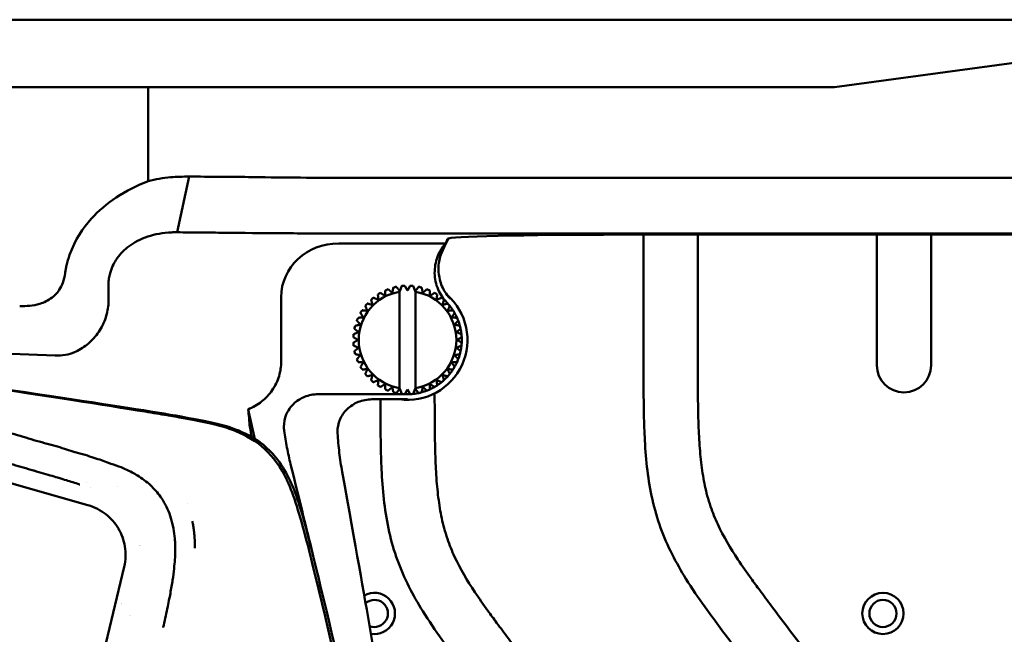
# Model space of a CAD drawing. Header units: millimetres. Extents: x 0 to 4686, y -120 to 1682.
# Tile 111 of 213: x 495 to 585, y 1430 to 1487. Entities that reach past the tile are written whole.
import ezdxf

# ---------------------------------------------------------------- set-up
doc = ezdxf.new("R2010")
doc.units = ezdxf.units.MM
doc.header["$LTSCALE"] = 2
doc.layers.add('Sichtbar (ISO)', color=7, linetype='Continuous', lineweight=50)

msp = doc.modelspace()

# ---------------------------------------------------------------- linework, layer by layer
at = {"layer": 'Sichtbar (ISO)'}
for p, q in [((355.1713, 1486.6471), (590.1713, 1486.6471)), ((569.7784, 1480.4471), (607.8347, 1485.5991)), ((438.8196, 1480.4471), (506.5229, 1480.4471)), ((506.5229, 1480.4471), (508.5772, 1480.4471)), ((506.5229, 1471.7882), (506.5229, 1480.4471)), ((508.5772, 1480.4471), (515.758, 1480.4471)), ((524.4758, 1480.4471), (515.758, 1480.4471)), ((569.7784, 1480.4471), (524.4758, 1480.4471)), ((509.1844, 1467.0619), (510.3008, 1472.193)), ((614.1713, 1472.0873), (524.4758, 1472.0873)), ((610.6394, 1466.9564), (524.4758, 1466.9565)), ((534.1959, 1466.5015), (533.8083, 1465.6864)), ((533.9411, 1466.0399), (534.0994, 1466.4609)), ((550.1563, 1466.8463), (598.7278, 1466.8463)), ((552.1713, 1466.8463), (552.1713, 1454.9914)), ((557.1713, 1454.9914), (557.1713, 1466.8463)), ((573.6713, 1466.8463), (573.6713, 1454.8156)), ((578.6713, 1454.8156), (578.6713, 1466.8463)), ((524.0768, 1466.0399), (533.9411, 1466.0399)), ((502.8632, 1462.1768), (502.8632, 1460.6739)), ((529.1159, 1461.9737), (529.1159, 1461.9737)), ((529.7078, 1461.6517), (529.887, 1462.1185)), ((529.887, 1462.1185), (529.887, 1462.1185)), ((530.1713, 1462.1408), (530.4213, 1461.7078)), ((530.4213, 1461.7078), (530.6713, 1462.1408)), ((530.6713, 1462.1408), (530.6712, 1462.1409)), ((530.9556, 1462.1185), (531.1347, 1461.6517)), ((531.4494, 1462.0403), (531.4494, 1462.0403)), ((518.775, 1455.1587), (518.775, 1461.0848)), ((527.6883, 1461.3341), (527.6882, 1461.3341)), ((528.3769, 1461.7101), (528.3769, 1461.7101)), ((529.6713, 1461.6968), (529.7078, 1461.6517)), ((529.6713, 1452.71), (529.6713, 1461.5842)), ((531.1347, 1461.6517), (531.1713, 1461.6968)), ((531.1713, 1461.6968), (531.1713, 1452.5974)), ((531.1713, 1461.6968), (531.1713, 1461.6968)), ((531.1713, 1452.71), (531.1713, 1461.5842)), ((532.2022, 1461.8192), (532.2022, 1461.8192)), ((532.9112, 1461.4831), (532.9111, 1461.4831)), ((533.5588, 1461.0402), (533.5587, 1461.0402)), ((526.5282, 1460.2846), (526.5282, 1460.2846)), ((527.067, 1460.855), (527.0669, 1460.855)), ((534.1292, 1460.5014), (534.1291, 1460.5014)), ((526.0853, 1459.637), (526.0853, 1459.637)), ((534.6083, 1459.8801), (534.6082, 1459.8801)), ((525.5947, 1458.4525), (525.5947, 1458.4525)), ((525.7492, 1458.928), (525.7492, 1458.928)), ((526.0837, 1458.5564), (526.0838, 1458.5564)), ((525.4276, 1457.3971), (525.4275, 1457.3971)), ((525.4499, 1457.6814), (525.4499, 1457.6814)), ((525.5281, 1458.1752), (525.5281, 1458.1752)), ((525.9167, 1457.8606), (525.9167, 1457.8606)), ((525.4275, 1456.8971), (525.4276, 1456.8971)), ((525.4499, 1456.6128), (525.4499, 1456.6128)), ((525.8605, 1457.1471), (525.8606, 1457.1471)), ((525.5281, 1456.119), (525.5281, 1456.119)), ((525.5947, 1455.8417), (525.5947, 1455.8417)), ((525.9167, 1456.4336), (525.9167, 1456.4336)), ((526.0837, 1455.7378), (526.0838, 1455.7378)), ((525.7492, 1455.3662), (525.7492, 1455.3662)), ((526.0853, 1454.6572), (526.0853, 1454.6572)), ((526.5282, 1454.0096), (526.5282, 1454.0096)), ((534.1291, 1453.7928), (534.1292, 1453.7928)), ((527.0669, 1453.4392), (527.067, 1453.4392)), ((527.6882, 1452.9601), (527.6883, 1452.9601)), ((533.5587, 1453.254), (533.5588, 1453.254)), ((530.4213, 1452.1471), (522.1769, 1452.1471)), ((528.3769, 1452.5841), (528.3769, 1452.5841)), ((529.1159, 1452.3205), (529.1159, 1452.3205)), ((529.7078, 1452.6425), (529.6713, 1452.5974)), ((529.887, 1452.1757), (529.7078, 1452.6425)), ((529.887, 1452.1757), (529.887, 1452.1757)), ((530.4213, 1452.5864), (530.1713, 1452.1534)), ((530.6713, 1452.1534), (530.4213, 1452.5864)), ((530.6712, 1452.1534), (530.6713, 1452.1534)), ((531.1347, 1452.6425), (530.9556, 1452.1757)), ((531.1713, 1452.5974), (531.1347, 1452.6425)), ((531.1713, 1452.5974), (531.1713, 1452.5974)), ((531.4494, 1452.2539), (531.4494, 1452.2539)), ((532.2022, 1452.475), (532.2022, 1452.475)), ((532.9111, 1452.8111), (532.9112, 1452.8111)), ((532.9213, 1452.0033), (532.9213, 1452.2214)), ((503.6713, 1451.2592), (503.6713, 1451.2582)), ((530.4212, 1451.6757), (527.1324, 1451.6757)), ((508.6713, 1450.5212), (508.6713, 1450.5208)), ((516.3608, 1448.0212), (515.7215, 1450.747)), ((476.9531, 1448.7212), (500.9713, 1441.9274)), ((498.1373, 1444.4757), (498.1373, 1444.4757)), ((500.8606, 1444.0525), (500.8605, 1444.0525)), ((501.1572, 1443.5159), (501.1575, 1443.5158)), ((503.6696, 1443.6076), (503.6696, 1443.6076)), ((510.1163, 1442.0354), (510.1164, 1442.0353)), ((504.3075, 1436.2478), (492.8209, 1388.401))]:
    msp.add_line(p, q, dxfattribs=at)
for radius in [1.9, 1.25]:
    msp.add_circle((574.2363, 1431.9521), radius, dxfattribs=at)
for centre, radius, start, end in [((530.4213, 1457.1471), 5, 101.865977, 105.134014), ((530.4213, 1457.1471), 5, 92.865984, 96.134016), ((530.4213, 1457.1471), 5, 83.865984, 87.134016), ((530.4213, 1457.1471), 5, 74.865978, 78.134012), ((530.4213, 1457.1471), 4.5, 99.594068, 260.405932), ((530.4213, 1457.1471), 5, 128.865978, 132.134014), ((530.4213, 1457.1471), 5, 119.865978, 123.134014), ((530.4213, 1457.1471), 5, 110.865978, 114.134014), ((530.4213, 1457.1471), 5.5238, 262.102605, 48.778021), ((530.4213, 1457.1471), 4.5, 279.594068, 80.405932), ((530.4213, 1457.1471), 5, 65.865978, 69.134014), ((530.4213, 1457.1471), 5, 56.865978, 60.134014), ((530.4213, 1457.1471), 5, 47.865978, 51.134014), ((530.4213, 1457.1471), 5, 137.865978, 141.134014), ((530.4212, 1457.1471), 5, 42.134033, 43.770263), ((530.4213, 1457.1471), 5, 38.865978, 42.134014), ((530.4212, 1457.1471), 5, 33.134031, 38.865258), ((530.4213, 1457.1471), 5, 155.865978, 159.134014), ((530.4213, 1457.1471), 5, 146.865978, 150.134014), ((530.4213, 1457.1471), 5, 29.865978, 33.134014), ((530.4212, 1457.1471), 5, 24.134028, 29.865309), ((530.4213, 1457.1471), 5, 20.865978, 24.134014), ((530.4213, 1457.1471), 5, 164.865978, 168.134014), ((530.4212, 1457.1471), 5, 15.134129, 20.865377), ((530.4213, 1457.1471), 5, 11.865978, 15.134014), ((530.4213, 1457.1471), 5, 173.865978, 177.134014), ((530.4212, 1457.1471), 5, 6.134247, 11.86546), ((530.4213, 1457.1471), 5, 2.865978, 6.134014), ((530.4212, 1457.1471), 5, 357.13436, 2.865555), ((530.4213, 1457.1471), 5, 182.865978, 186.134014), ((530.4212, 1457.1471), 5, 348.134464, 353.865661), ((530.4213, 1457.1471), 5, 353.865978, 357.134014), ((530.4213, 1457.1471), 5, 191.865978, 195.134014), ((530.4212, 1457.1471), 5, 339.134557, 344.865775), ((530.4213, 1457.1471), 5, 344.865978, 348.134014), ((530.4213, 1457.1471), 5, 200.865978, 204.134014), ((530.4213, 1457.1471), 5, 209.865978, 213.134014), ((530.4213, 1457.1471), 5, 326.865978, 330.134014), ((530.4212, 1457.1471), 5, 330.134637, 335.865895), ((530.4213, 1457.1471), 5, 335.865978, 339.134014), ((576.1713, 1454.8156), 2.5, 180, 0), ((530.4213, 1457.1471), 5, 218.865978, 222.134014), ((530.4212, 1457.1471), 5, 312.13475, 317.865972), ((530.4213, 1457.1471), 5, 317.865978, 321.134014), ((530.4212, 1457.1471), 5, 321.134702, 326.865974), ((530.4213, 1457.1471), 5, 227.865978, 231.134014), ((530.4213, 1457.1471), 5, 236.865978, 240.134014), ((530.4213, 1457.1471), 5, 299.865978, 303.134014), ((530.4212, 1457.1471), 5, 303.134779, 308.86597), ((530.4213, 1457.1471), 5, 308.865978, 312.134014), ((530.4213, 1457.1471), 5, 245.865978, 249.134014), ((530.4213, 1457.1471), 5, 254.865978, 258.134012), ((530.4213, 1457.1471), 5, 263.865984, 267.134016), ((530.4212, 1457.1471), 5, 270.000153, 272.865967), ((530.4213, 1457.1471), 5, 272.865984, 276.134016), ((530.4212, 1457.1471), 5, 276.134565, 281.865967), ((530.4213, 1457.1471), 5, 281.865977, 285.134014), ((530.4212, 1457.1471), 5, 285.134782, 290.865967), ((530.4213, 1457.1471), 5, 290.865978, 294.134014), ((530.4212, 1457.1471), 5, 294.13479, 299.865968), ((507.6713, 1434.6471), 5.5, 127.894871, 127.895506), ((507.6713, 1434.6471), 5.5, 55.629534, 55.636411), ((507.6713, 1434.6471), 4, 118.418757, 118.418952), ((507.6713, 1434.6471), 4, 141.645518, 141.64674), ((507.6713, 1434.6471), 1.5, 38.466185, 38.466925), ((527.3663, 1431.9521), 1.9, 260.225638, 119.380916), ((507.6713, 1434.6471), 4, 206.252422, 206.254446), ((507.6713, 1434.6471), 1.5, 302.72647, 302.729202), ((527.3663, 1431.9521), 1.25, 249.264593, 130.346478), ((507.6713, 1434.6471), 4, 225.497238, 225.49776)]:
    msp.add_arc(centre, radius, start, end, dxfattribs=at)
for centre, major_axis, ratio, start_param, end_param in [((551.7999, 1466.4172), (17.7012, -0.0399), 0.0241342, 1.663836, 3.1325842), ((524.1267, 1461.0382), (-5.3407, 0.3665), 0.9340048, 4.7857237, 6.3472063), ((532.436, 1463.2561), (-2.3496, -2.9004), 0.0003733, 5.145238, 5.2802775), ((528.4066, 1451.0381), (-2.3497, -2.9004), 0.0003753, 2.003647, 2.1386864)]:
    msp.add_ellipse(centre, major_axis=major_axis, ratio=ratio, start_param=start_param, end_param=end_param, dxfattribs=at)
for points, knots in [([(508.5772, 1472.1288), (508.2322, 1472.0971), (507.888, 1472.053), (507.2025, 1471.9397), (506.8614, 1471.8704), (506.5229, 1471.7882)], [-0.210299, -0.210299, -0.210299, -0.210299, -0.1052037, -0.1052037, -0.00000098, -0.00000098, -0.00000098, -0.00000098]), ([(510.3008, 1472.1933), (510.0155, 1472.1947), (509.7291, 1472.1901), (509.1542, 1472.1686), (508.8659, 1472.1516), (508.5772, 1472.1288)], [-0.17559462, -0.17559462, -0.17559462, -0.17559462, -0.08788329, -0.08788329, -0.00002889, -0.00002889, -0.00002889, -0.00002889]), ([(515.758, 1472.153), (514.8891, 1472.1638), (513.9965, 1472.1721), (512.1728, 1472.1853), (511.2433, 1472.1902), (510.3008, 1472.1933)], [-0.57939503, -0.57939503, -0.57939503, -0.57939503, -0.28972812, -0.28972812, -0.00003861, -0.00003861, -0.00003861, -0.00003861]), ([(524.4758, 1472.0866), (522.9709, 1472.0868), (521.4707, 1472.0906), (518.5367, 1472.1128), (517.1125, 1472.131), (515.758, 1472.153)], [0.00005633, 0.00005633, 0.00005633, 0.00005633, 0.45154555, 0.45154555, 0.90307955, 0.90307955, 0.90307955, 0.90307955]), ([(506.5229, 1471.7882), (505.4827, 1471.3895), (504.4837, 1470.8822), (502.7242, 1469.7031), (501.9517, 1469.0521), (500.5303, 1467.4702), (499.76, 1466.3702), (499.1625, 1464.6669), (499.0688, 1464.3425), (498.9903, 1464.0151)], [-1.3827638, -1.3827638, -1.3827638, -1.3827638, -0.941236, -0.941236, -0.5413775, -0.5413775, -0.1009804, -0.1009804, 0, 0, 0, 0]), ([(502.9753, 1463.1705), (503.1137, 1463.7538), (503.3509, 1464.1995), (503.8345, 1464.9497), (504.1918, 1465.3323), (505.0282, 1466.0046), (505.5725, 1466.3297), (506.5726, 1466.7061), (506.9114, 1466.8038), (507.6257, 1466.959), (508.0032, 1467.0116), (508.3774, 1467.0395)], [0.0000157, 0.0000157, 0.0000157, 0.0000157, 0.1800842, 0.1800842, 0.4421967, 0.4421967, 0.7262111, 0.7262111, 0.8676068, 0.8676068, 1.0237983, 1.0237983, 1.0237983, 1.0237983]), ([(508.3774, 1467.0395), (508.5146, 1467.0497), (508.6506, 1467.0563), (508.9196, 1467.0635), (509.0529, 1467.064), (509.1844, 1467.0619)], [0.000012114, 0.000012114, 0.000012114, 0.000012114, 0.046730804, 0.046730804, 0.09345144, 0.09345144, 0.09345144, 0.09345144]), ([(509.1844, 1467.0619), (509.933, 1467.0574), (510.6716, 1467.0519), (512.1201, 1467.0387), (512.8299, 1467.031), (513.521, 1467.0223)], [0.00007442, 0.00007442, 0.00007442, 0.00007442, 0.23013763, 0.23013763, 0.46023462, 0.46023462, 0.46023462, 0.46023462]), ([(513.521, 1467.0223), (515.2213, 1467.0007), (517.0152, 1466.9843), (520.6979, 1466.9621), (522.5866, 1466.9565), (524.4758, 1466.9565)], [0.0000931, 0.0000931, 0.0000931, 0.0000931, 0.5668618, 0.5668618, 1.1336311, 1.1336311, 1.1336311, 1.1336311]), ([(534.0318, 1460.6059), (533.6971, 1460.9554), (533.4286, 1461.3628), (533.0383, 1462.2818), (532.9305, 1462.7896), (532.9132, 1463.8181), (533.0038, 1464.3291), (533.3628, 1465.2615), (533.6178, 1465.6785), (533.9412, 1466.0399)], [-0.59925765, -0.59925765, -0.59925765, -0.59925765, -0.45407474, -0.45407474, -0.29973813, -0.29973813, -0.14547511, -0.14547511, -0.0000201, -0.0000201, -0.0000201, -0.0000201]), ([(533.8083, 1465.6864), (533.6013, 1465.3275), (533.4513, 1464.9387), (533.2695, 1464.0989), (533.2484, 1463.6514), (533.3535, 1462.7759), (533.4763, 1462.3536), (533.8468, 1461.5794), (534.0876, 1461.2304), (534.3785, 1460.9255)], [-0.51531307, -0.51531307, -0.51531307, -0.51531307, -0.39103613, -0.39103613, -0.25755216, -0.25755216, -0.12649692, -0.12649692, -0.00006953, -0.00006953, -0.00006953, -0.00006953]), ([(533.8083, 1465.6864), (533.8304, 1465.7453), (533.8526, 1465.8043), (533.8969, 1465.9221), (533.919, 1465.9811), (533.9412, 1466.0399)], [-1.3504325, -1.3504325, -1.3504325, -1.3504325, -0.6752371, -0.6752371, -0.0000103, -0.0000103, -0.0000103, -0.0000103]), ([(498.9903, 1464.0151), (498.9604, 1463.8942), (498.9371, 1463.7719), (498.8963, 1463.5302), (498.8787, 1463.4108), (498.863, 1463.2911)], [-0.073570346, -0.073570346, -0.073570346, -0.073570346, -0.0362345, -0.0362345, -0.00003175, -0.00003175, -0.00003175, -0.00003175]), ([(498.863, 1463.2911), (498.8246, 1462.9932), (498.7577, 1462.6992), (498.5682, 1462.1862), (498.4588, 1461.966), (498.1405, 1461.4853), (497.9172, 1461.2466), (497.3163, 1460.7846), (496.9291, 1460.5995), (495.929, 1460.2968), (495.2949, 1460.2449), (494.677, 1460.2726)], [0.00003178, 0.00003178, 0.00003178, 0.00003178, 0.0901419, 0.0901419, 0.16413553, 0.16413553, 0.26316355, 0.26316355, 0.39164594, 0.39164594, 0.57657762, 0.57657762, 0.57657762, 0.57657762]), ([(502.9753, 1463.1705), (502.9368, 1463.0075), (502.908, 1462.8425), (502.8706, 1462.51), (502.8619, 1462.3436), (502.8632, 1462.1768)], [-0.10038211, -0.10038211, -0.10038211, -0.10038211, -0.05006351, -0.05006351, -0.00001358, -0.00001358, -0.00001358, -0.00001358]), ([(502.8521, 1460.3954), (502.8147, 1459.9321), (502.7098, 1459.4757), (502.3741, 1458.5751), (502.1384, 1458.1386), (501.5673, 1457.3504), (501.2369, 1457.0024), (500.5129, 1456.4206), (500.1254, 1456.1875), (499.7174, 1456.0159)], [0.00000141, 0.00000141, 0.00000141, 0.00000141, 0.13965787, 0.13965787, 0.28721895, 0.28721895, 0.43261255, 0.43261255, 0.57438644, 0.57438644, 0.57438644, 0.57438644]), ([(502.8632, 1460.6739), (502.8632, 1460.6274), (502.8623, 1460.5809), (502.8586, 1460.4881), (502.8558, 1460.4417), (502.8521, 1460.3954)], [0.000003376, 0.000003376, 0.000003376, 0.000003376, 0.013951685, 0.013951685, 0.027900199, 0.027900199, 0.027900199, 0.027900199]), ([(472.6577, 1456.7384), (476.7744, 1456.5664), (480.893, 1456.397), (489.3251, 1456.0569), (493.6367, 1455.8866), (497.9495, 1455.7198)], [-2.5321225, -2.5321225, -2.5321225, -2.5321225, -1.2950046, -1.2950046, -0.000001, -0.000001, -0.000001, -0.000001]), ([(499.7174, 1456.0159), (499.4591, 1455.9065), (499.1825, 1455.827), (498.5836, 1455.725), (498.2676, 1455.7074), (497.9495, 1455.7198)], [-0.18596573, -0.18596573, -0.18596573, -0.18596573, -0.09553933, -0.09553933, -0.00000101, -0.00000101, -0.00000101, -0.00000101]), ([(475.571, 1455.2223), (493.5377, 1452.5896), (504.4892, 1450.9756), (512.7188, 1449.5309), (514.1866, 1449.1981), (516.7722, 1447.8339), (517.5813, 1447.1781), (519.2814, 1445.1147), (519.8636, 1443.663), (520.9975, 1440.3908), (522.0302, 1436.2815), (527.7133, 1411.7719), (530.1174, 1401.3066), (532.1253, 1392.4813)], [0.000001, 0.000001, 0.000001, 0.000001, 5.4475866, 5.4475866, 8.8584414, 8.8584414, 11.0839934, 11.0839934, 14.4444599, 14.4444599, 21.911222, 21.911222, 25.8761143, 25.8761143, 25.8761143, 25.8761143]), ([(531.8935, 1392.4975), (531.4572, 1394.4134), (531.0092, 1396.3741), (529.2018, 1404.2717), (527.7241, 1410.6845), (525.5631, 1419.9981), (524.6505, 1423.9174), (521.8406, 1435.8763), (521.2349, 1438.3097), (520.0294, 1442.5631), (519.5383, 1443.9124), (518.2101, 1446.1906), (517.4913, 1446.9663), (515.7532, 1448.2822), (514.7276, 1448.7158), (513.2626, 1449.2254), (512.2341, 1449.498), (509.2646, 1450.0322), (508.5781, 1450.1504), (507.6349, 1450.3124), (506.9766, 1450.4239), (502.5022, 1451.1546), (497.2666, 1451.9559), (486.0648, 1453.6453), (479.2947, 1454.6575), (475.6293, 1455.2052)], [1.9729771, 1.9729771, 1.9729771, 1.9729771, 2.3191077, 2.3191077, 3.3683787, 3.3683787, 3.9601124, 3.9601124, 5.2581, 5.2581, 6.7495942, 6.7495942, 8.163472, 8.163472, 9.8795998, 9.8795998, 11.5951622, 11.5951622, 11.944986, 11.944986, 12.684735, 12.684735, 16.4201746, 16.4201746, 19.3278707, 19.3278707, 19.3278707, 19.3278707]), ([(518.775, 1455.1587), (518.7749, 1454.7063), (518.7101, 1454.2572), (518.4411, 1453.3547), (518.2283, 1452.912), (517.6787, 1452.1161), (517.3494, 1451.7674), (516.594, 1451.1707), (516.1714, 1450.928), (515.7215, 1450.747)], [-0.57173195, -0.57173195, -0.57173195, -0.57173195, -0.43591664, -0.43591664, -0.28895881, -0.28895881, -0.14553619, -0.14553619, -0.00002775, -0.00002775, -0.00002775, -0.00002775]), ([(575.6713, 1398.7601), (575.6701, 1399.6623), (575.6686, 1400.5644), (575.6575, 1401.4665), (575.6524, 1401.8823), (575.6453, 1402.298), (575.6338, 1402.7136), (575.6207, 1403.1889), (575.6019, 1403.6641), (575.5736, 1404.1387), (575.5365, 1404.7615), (575.4829, 1405.3834), (575.398, 1406.0014), (575.3249, 1406.5335), (575.2286, 1407.0627), (575.096, 1407.5832), (574.9714, 1408.0723), (574.8148, 1408.5536), (574.6282, 1409.0228), (574.4257, 1409.5318), (574.188, 1410.0266), (573.9304, 1410.5104), (573.6282, 1411.0778), (573.2986, 1411.6302), (572.9537, 1412.1726), (572.3469, 1413.1267), (571.6927, 1414.05), (571.0275, 1414.9649), (570.1097, 1416.2275), (569.171, 1417.4742), (568.2307, 1418.7199), (566.9161, 1420.4615), (565.5984, 1422.2011), (564.2813, 1423.9409), (562.9687, 1425.6749), (561.6566, 1427.4091), (560.3482, 1429.1462), (559.5015, 1430.2702), (558.6564, 1431.3954), (557.8382, 1432.5402), (557.2284, 1433.3933), (556.6336, 1434.2573), (556.0797, 1435.1473), (555.6223, 1435.8824), (555.1928, 1436.6352), (554.8032, 1437.4082), (554.4048, 1438.1984), (554.0481, 1439.0096), (553.7462, 1439.8408), (553.4377, 1440.6901), (553.1864, 1441.5602), (552.9875, 1442.4416), (552.788, 1443.3254), (552.6411, 1444.2205), (552.5315, 1445.1198), (552.4196, 1446.0372), (552.3465, 1446.959), (552.2958, 1447.8818), (552.2522, 1448.6758), (552.2251, 1449.4705), (552.2071, 1450.2654), (552.1714, 1451.8404), (552.1713, 1453.416), (552.1713, 1454.9914)], [0, 0, 0, 0, 0.0429756, 0.0429756, 0.0429756, 0.0627808, 0.0627808, 0.0627808, 0.0854317, 0.0854317, 0.0854317, 0.1151469, 0.1151469, 0.1151469, 0.1407264, 0.1407264, 0.1407264, 0.1647683, 0.1647683, 0.1647683, 0.190854, 0.190854, 0.190854, 0.2214431, 0.2214431, 0.2214431, 0.275248, 0.275248, 0.275248, 0.3494912, 0.3494912, 0.3494912, 0.4532903, 0.4532903, 0.4532903, 0.556737, 0.556737, 0.556737, 0.6236731, 0.6236731, 0.6236731, 0.6735552, 0.6735552, 0.6735552, 0.7147558, 0.7147558, 0.7147558, 0.7568699, 0.7568699, 0.7568699, 0.799901, 0.799901, 0.799901, 0.8430547, 0.8430547, 0.8430547, 0.8870771, 0.8870771, 0.8870771, 0.924954, 0.924954, 0.924954, 1, 1, 1, 1]), ([(557.1713, 1454.9914), (557.1729, 1453.7145), (557.174, 1452.4375), (557.1934, 1451.1608), (557.2054, 1450.3695), (557.2244, 1449.5782), (557.2588, 1448.7874), (557.2903, 1448.0651), (557.3346, 1447.3433), (557.4009, 1446.6233), (557.4626, 1445.9545), (557.5432, 1445.2874), (557.6535, 1444.6247), (557.756, 1444.0081), (557.8843, 1443.3955), (558.0474, 1442.7923), (558.1376, 1442.4588), (558.2385, 1442.1281), (558.3504, 1441.8011), (558.5407, 1441.2447), (558.7628, 1440.6988), (559.0109, 1440.1655), (559.5386, 1439.0318), (560.1841, 1437.9555), (560.8765, 1436.9131), (561.2672, 1436.325), (561.6729, 1435.7476), (562.0859, 1435.1748), (562.3499, 1434.8088), (562.6169, 1434.4446), (562.8853, 1434.0817), (563.2432, 1433.5979), (563.6036, 1433.1165), (563.9646, 1432.6353), (565.0776, 1431.1515), (566.1957, 1429.671), (567.3157, 1428.1919), (569.4777, 1425.3367), (571.6465, 1422.4873), (573.7902, 1419.6187), (574.3038, 1418.9314), (574.816, 1418.243), (575.3182, 1417.5473), (575.7559, 1416.9409), (576.1861, 1416.3289), (576.6027, 1415.7082), (576.9934, 1415.1261), (577.3721, 1414.5363), (577.7303, 1413.9335), (578.3838, 1412.8336), (578.9687, 1411.6907), (579.4138, 1410.4925), (579.6486, 1409.8603), (579.8445, 1409.2128), (580.0013, 1408.557), (580.2937, 1407.3342), (580.45, 1406.0826), (580.5389, 1404.8285), (580.5876, 1404.1414), (580.616, 1403.4535), (580.6348, 1402.7652), (580.6712, 1401.4309), (580.6713, 1400.0952), (580.6713, 1398.7601)], [0, 0, 0, 0, 0.0608257, 0.0608257, 0.0608257, 0.0985275, 0.0985275, 0.0985275, 0.1329671, 0.1329671, 0.1329671, 0.1649618, 0.1649618, 0.1649618, 0.1947283, 0.1947283, 0.1947283, 0.2111858, 0.2111858, 0.2111858, 0.2391865, 0.2391865, 0.2391865, 0.2987194, 0.2987194, 0.2987194, 0.3323121, 0.3323121, 0.3323121, 0.3537806, 0.3537806, 0.3537806, 0.3823973, 0.3823973, 0.3823973, 0.4706436, 0.4706436, 0.4706436, 0.6409893, 0.6409893, 0.6409893, 0.6818033, 0.6818033, 0.6818033, 0.7173771, 0.7173771, 0.7173771, 0.750735, 0.750735, 0.750735, 0.8116004, 0.8116004, 0.8116004, 0.8437163, 0.8437163, 0.8437163, 0.9035957, 0.9035957, 0.9035957, 0.9364005, 0.9364005, 0.9364005, 1, 1, 1, 1]), ([(519.0527, 1448.7926), (519.0376, 1448.9134), (519.0276, 1449.0324), (519.0262, 1449.1456), (519.0216, 1449.5086), (519.1051, 1449.9363), (519.3882, 1450.6149), (519.641, 1450.983), (520.1838, 1451.5126), (520.5736, 1451.7634), (521.3037, 1452.0573), (521.7761, 1452.1471), (522.1769, 1452.1471)], [1.80020341, 1.80020341, 1.80020341, 1.80020341, 1.8341413, 1.8341413, 1.8341413, 1.94307674, 1.94307674, 2.05471413, 2.05471413, 2.17059101, 2.17059101, 2.29082265, 2.29082265, 2.29082265, 2.29082265]), ([(532.9213, 1452.0033), (532.9229, 1450.7264), (532.924, 1449.4495), (532.9434, 1448.1728), (532.9554, 1447.3814), (532.9744, 1446.5901), (533.0088, 1445.7994), (533.0403, 1445.0771), (533.0846, 1444.3552), (533.1509, 1443.6353), (533.2126, 1442.9665), (533.2932, 1442.2993), (533.4035, 1441.6366), (533.506, 1441.0201), (533.6343, 1440.4074), (533.7974, 1439.8042), (533.8876, 1439.4707), (533.9885, 1439.1401), (534.1004, 1438.8131), (534.2907, 1438.2567), (534.5128, 1437.7107), (534.7609, 1437.1775), (535.2886, 1436.0438), (535.9341, 1434.9674), (536.6265, 1433.9251), (537.0172, 1433.3369), (537.4229, 1432.7596), (537.8359, 1432.1868), (538.0999, 1431.8207), (538.3669, 1431.4565), (538.6353, 1431.0936), (538.9932, 1430.6099), (539.3536, 1430.1284), (539.7146, 1429.6473), (540.8276, 1428.1635), (541.9457, 1426.6829), (543.0657, 1425.2038), (545.2277, 1422.3487), (547.3965, 1419.4992), (549.5402, 1416.6306), (550.0538, 1415.9433), (550.566, 1415.2549), (551.0682, 1414.5592), (551.5059, 1413.9528), (551.9361, 1413.3409), (552.3527, 1412.7201), (552.7434, 1412.1381), (553.1221, 1411.5482), (553.4803, 1410.9454), (554.1338, 1409.8456), (554.7187, 1408.7026), (555.1638, 1407.5045), (555.3986, 1406.8723), (555.5945, 1406.2247), (555.7513, 1405.5689), (556.0437, 1404.3461), (556.2, 1403.0946), (556.2889, 1401.8404), (556.3376, 1401.1533), (556.366, 1400.4654), (556.3848, 1399.7772), (556.4212, 1398.4428), (556.4213, 1397.1072), (556.4213, 1395.7721)], [0, 0, 0, 0, 0.0608257, 0.0608257, 0.0608257, 0.0985275, 0.0985275, 0.0985275, 0.1329671, 0.1329671, 0.1329671, 0.1649618, 0.1649618, 0.1649618, 0.1947283, 0.1947283, 0.1947283, 0.2111858, 0.2111858, 0.2111858, 0.2391865, 0.2391865, 0.2391865, 0.2987194, 0.2987194, 0.2987194, 0.3323121, 0.3323121, 0.3323121, 0.3537806, 0.3537806, 0.3537806, 0.3823973, 0.3823973, 0.3823973, 0.4706436, 0.4706436, 0.4706436, 0.6409893, 0.6409893, 0.6409893, 0.6818033, 0.6818033, 0.6818033, 0.7173771, 0.7173771, 0.7173771, 0.750735, 0.750735, 0.750735, 0.8116004, 0.8116004, 0.8116004, 0.8437163, 0.8437163, 0.8437163, 0.9035957, 0.9035957, 0.9035957, 0.9364005, 0.9364005, 0.9364005, 1, 1, 1, 1]), ([(527.1324, 1451.6757), (526.7294, 1451.6757), (526.2544, 1451.5856), (525.5208, 1451.2911), (525.1295, 1451.04), (524.5851, 1450.51), (524.3318, 1450.142), (524.0484, 1449.4638), (523.965, 1449.0368), (523.9697, 1448.6742), (523.9702, 1448.6332), (523.9719, 1448.5914), (523.9741, 1448.5491)], [1.38055905, 1.38055905, 1.38055905, 1.38055905, 1.50144955, 1.50144955, 1.61769127, 1.61769127, 1.72939056, 1.72939056, 1.83817592, 1.83817592, 1.83817592, 1.85046623, 1.85046623, 1.85046623, 1.85046623]), ([(551.4213, 1395.7721), (551.4201, 1396.6742), (551.4186, 1397.5764), (551.4075, 1398.4785), (551.4024, 1398.8942), (551.3953, 1399.31), (551.3838, 1399.7256), (551.3707, 1400.2009), (551.3519, 1400.676), (551.3236, 1401.1507), (551.2865, 1401.7734), (551.2329, 1402.3953), (551.148, 1403.0134), (551.0749, 1403.5455), (550.9786, 1404.0747), (550.846, 1404.5951), (550.7214, 1405.0842), (550.5648, 1405.5656), (550.3782, 1406.0347), (550.1757, 1406.5438), (549.938, 1407.0385), (549.6804, 1407.5223), (549.3782, 1408.0897), (549.0486, 1408.6421), (548.7037, 1409.1845), (548.0969, 1410.1386), (547.4427, 1411.0619), (546.7775, 1411.9769), (545.8597, 1413.2394), (544.921, 1414.4862), (543.9807, 1415.7319), (542.6661, 1417.4735), (541.3484, 1419.213), (540.0313, 1420.9529), (538.7187, 1422.6868), (537.4066, 1424.4211), (536.0982, 1426.1582), (535.2515, 1427.2822), (534.4064, 1428.4074), (533.5882, 1429.5522), (532.9784, 1430.4053), (532.3836, 1431.2693), (531.8297, 1432.1593), (531.3723, 1432.8944), (530.9428, 1433.6472), (530.5532, 1434.4202), (530.1548, 1435.2103), (529.7981, 1436.0216), (529.4962, 1436.8528), (529.1877, 1437.7021), (528.9364, 1438.5722), (528.7375, 1439.4535), (528.538, 1440.3374), (528.3911, 1441.2325), (528.2815, 1442.1318), (528.1696, 1443.0492), (528.0965, 1443.9709), (528.0458, 1444.8937), (528.0022, 1445.6877), (527.9751, 1446.4824), (527.9571, 1447.2774), (527.9238, 1448.7431), (527.9214, 1450.2095), (527.9213, 1451.6757)], [0, 0, 0, 0, 0.04297559, 0.04297559, 0.04297559, 0.06278076, 0.06278076, 0.06278076, 0.0854317, 0.0854317, 0.0854317, 0.11514694, 0.11514694, 0.11514694, 0.14072638, 0.14072638, 0.14072638, 0.16476834, 0.16476834, 0.16476834, 0.190854, 0.190854, 0.190854, 0.22144305, 0.22144305, 0.22144305, 0.27524796, 0.27524796, 0.27524796, 0.3494912, 0.3494912, 0.3494912, 0.45329026, 0.45329026, 0.45329026, 0.55673705, 0.55673705, 0.55673705, 0.62367313, 0.62367313, 0.62367313, 0.67355519, 0.67355519, 0.67355519, 0.71475576, 0.71475576, 0.71475576, 0.75686986, 0.75686986, 0.75686986, 0.79990096, 0.79990096, 0.79990096, 0.84305468, 0.84305468, 0.84305468, 0.88707708, 0.88707708, 0.88707708, 0.92495401, 0.92495401, 0.92495401, 0.99479833, 0.99479833, 0.99479833, 0.99479833]), ([(515.8445, 1449.4699), (515.8447, 1449.5933), (515.8341, 1449.7628), (515.7937, 1450.1857), (515.7626, 1450.4462), (515.7215, 1450.747)], [0.00000198, 0.00000198, 0.00000198, 0.00000198, 0.32675717, 0.32675717, 0.66732416, 0.66732416, 0.66732416, 0.66732416]), ([(515.8445, 1449.4698), (515.8444, 1449.4066), (515.8668, 1449.2497), (515.948, 1448.796), (516.0013, 1448.5223), (516.0678, 1448.1978)], [0.00001895, 0.00001895, 0.00001895, 0.00001895, 0.16738932, 0.16738932, 0.3138249, 0.3138249, 0.3138249, 0.3138249]), ([(496.2091, 1447.8494), (495.879, 1447.9447), (495.2679, 1448.1681), (494.1988, 1448.4498), (493.1251, 1448.7798), (492.2334, 1448.9843), (491.8807, 1449.0843)], [0.891891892, 0.891891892, 0.891891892, 0.891891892, 0.898648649, 0.905405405, 0.912162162, 0.918912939, 0.918912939, 0.918912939, 0.918912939]), ([(519.0527, 1448.7926), (519.1247, 1448.2714), (519.2105, 1447.7522), (519.4092, 1446.7188), (519.5221, 1446.2048), (519.6482, 1445.694)], [0.00000306, 0.00000306, 0.00000306, 0.00000306, 0.15784749, 0.15784749, 0.31569527, 0.31569527, 0.31569527, 0.31569527]), ([(524.398, 1444.9821), (524.2915, 1445.5717), (524.2027, 1446.1643), (524.0611, 1447.3541), (524.0084, 1447.951), (523.9741, 1448.5491)], [0.00000151, 0.00000151, 0.00000151, 0.00000151, 0.17972909, 0.17972909, 0.35945951, 0.35945951, 0.35945951, 0.35945951]), ([(499.7794, 1446.8021), (499.7773, 1446.8027), (499.4902, 1446.8894), (499.0327, 1447.0723), (498.1518, 1447.3095), (497.2488, 1447.5969), (496.5393, 1447.7542), (496.2091, 1447.8494)], [0.86481406, 0.86481406, 0.86481406, 0.86481406, 0.864864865, 0.871621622, 0.878378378, 0.885135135, 0.891891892, 0.891891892, 0.891891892, 0.891891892]), ([(490.5035, 1446.6776), (490.56, 1446.6616), (490.6156, 1446.6459), (490.6704, 1446.6304), (491.3077, 1446.4498), (491.8287, 1446.3004), (492.3503, 1446.1522), (492.7168, 1446.048), (493.0837, 1445.9444), (493.4603, 1445.8375), (493.6658, 1445.7791), (493.874, 1445.7198), (494.0865, 1445.659), (494.6883, 1445.4865), (495.3241, 1445.3015), (495.9461, 1445.1208), (495.9616, 1445.1164), (495.977, 1445.1119), (495.9924, 1445.1074), (496.5984, 1444.9315), (497.1888, 1444.7602), (497.6798, 1444.6145), (497.902, 1444.5485), (498.1035, 1444.4879), (498.2936, 1444.4304), (498.5343, 1444.3575), (498.7566, 1444.2895), (498.9774, 1444.222), (499.3726, 1444.101), (499.7642, 1443.9813), (500.2025, 1443.8397), (500.207, 1443.8383), (500.2116, 1443.8368), (500.2161, 1443.8353)], [0.11538892, 0.11538892, 0.11538892, 0.11538892, 0.11690934, 0.11690934, 0.11690934, 0.13461538, 0.13461538, 0.13461538, 0.1470586, 0.1470586, 0.1470586, 0.15384615, 0.15384615, 0.15384615, 0.17307692, 0.17307692, 0.17307692, 0.17355446, 0.17355446, 0.17355446, 0.19230769, 0.19230769, 0.19230769, 0.2007954, 0.2007954, 0.2007954, 0.21153846, 0.21153846, 0.21153846, 0.23076923, 0.23076923, 0.23076923, 0.23096863, 0.23096863, 0.23096863, 0.23096863]), ([(507.97, 1442.2165), (507.9011, 1442.3346), (507.6792, 1442.6928), (507.3675, 1443.1034), (506.8673, 1443.6448), (506.3386, 1444.1207), (505.6341, 1444.5868), (505.2062, 1444.8673), (504.5722, 1445.1753), (503.8893, 1445.4869), (502.7405, 1445.8453), (502.2826, 1446.0585), (501.5115, 1446.2908), (500.7419, 1446.555), (500.0627, 1446.7167), (499.7794, 1446.8021)], [0.780712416, 0.780712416, 0.780712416, 0.780712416, 0.783783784, 0.790540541, 0.797297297, 0.804054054, 0.810810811, 0.817567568, 0.824324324, 0.831081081, 0.837837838, 0.844594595, 0.851351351, 0.858108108, 0.86481406, 0.86481406, 0.86481406, 0.86481406]), ([(533.4764, 1392.3029), (532.5015, 1397.9906), (531.2312, 1405.4021), (527.1303, 1429.5105), (526.9816, 1430.7118), (524.398, 1444.9821)], [-7.3364254, -7.3364254, -7.3364254, -7.3364254, -4.3507054, -4.3507054, -0.0000015, -0.0000015, -0.0000015, -0.0000015]), ([(507.8993, 1430.6528), (507.9028, 1430.6688), (508.0057, 1431.1359), (508.3114, 1432.4836), (508.5672, 1433.8223), (508.7847, 1435.0506), (508.9111, 1436.1202), (508.9955, 1436.9236), (509.0214, 1437.6829), (509.0046, 1438.4225), (508.9654, 1438.9963), (508.8104, 1440.0744), (508.5639, 1440.944), (508.2847, 1441.6482), (508.0526, 1442.0748), (507.97, 1442.2165)], [0.702459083, 0.702459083, 0.702459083, 0.702459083, 0.702702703, 0.709459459, 0.716216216, 0.722972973, 0.72972973, 0.736486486, 0.743243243, 0.75, 0.756756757, 0.763513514, 0.77027027, 0.777027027, 0.780712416, 0.780712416, 0.780712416, 0.780712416]), ([(500.9713, 1441.9272), (501.5696, 1441.7584), (502.1319, 1441.4645), (503.0822, 1440.7182), (503.4811, 1440.2709), (504.0786, 1439.2627), (504.2759, 1438.7026), (504.4726, 1437.5064), (504.4549, 1436.861), (504.3076, 1436.2479)], [0.00001508, 0.00001508, 0.00001508, 0.00001508, 0.18677522, 0.18677522, 0.36468584, 0.36468584, 0.5427359, 0.5427359, 0.73596812, 0.73596812, 0.73596812, 0.73596812]), ([(510.8043, 1437.9512), (510.8066, 1437.9923), (510.8084, 1438.0334), (510.8099, 1438.0744), (510.8114, 1438.1159), (510.8125, 1438.1574), (510.8133, 1438.1988), (510.8141, 1438.2407), (510.8145, 1438.2826), (510.8146, 1438.3245), (510.8147, 1438.3668), (510.8145, 1438.4093), (510.814, 1438.4514), (510.8135, 1438.4939), (510.8127, 1438.5361), (510.8115, 1438.5797), (510.8104, 1438.6236), (510.8088, 1438.6689), (510.807, 1438.7129), (510.8061, 1438.7351), (510.8051, 1438.7571), (510.804, 1438.7789), (510.803, 1438.8006), (510.8019, 1438.822), (510.8007, 1438.8435), (510.7983, 1438.8874), (510.7956, 1438.9314), (510.7927, 1438.9752), (510.7897, 1439.0197), (510.7864, 1439.0638), (510.7829, 1439.1077), (510.7793, 1439.1525), (510.7754, 1439.197), (510.7713, 1439.2411), (510.7671, 1439.2862), (510.7627, 1439.3309), (510.758, 1439.3752), (510.7531, 1439.4206), (510.7481, 1439.4656), (510.7428, 1439.5099), (510.7402, 1439.5317), (510.7376, 1439.5534), (510.7349, 1439.5749), (510.7319, 1439.5985), (510.7289, 1439.622), (510.7258, 1439.6453), (510.7197, 1439.6913), (510.7135, 1439.7366), (510.707, 1439.7812), (510.7003, 1439.8273), (510.6934, 1439.8728), (510.6863, 1439.9176), (510.6789, 1439.9639), (510.6714, 1440.0095), (510.6637, 1440.0544), (510.6557, 1440.1008), (510.6475, 1440.1464), (510.6392, 1440.1916), (510.6342, 1440.2181), (510.6293, 1440.2444), (510.6242, 1440.2706), (510.6204, 1440.2901), (510.6166, 1440.3096), (510.6128, 1440.329), (510.6035, 1440.3754), (510.5941, 1440.4212), (510.5844, 1440.4665)], [0.000002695, 0.000002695, 0.000002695, 0.000002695, 0.004252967, 0.004252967, 0.004252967, 0.008564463, 0.008564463, 0.008564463, 0.012930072, 0.012930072, 0.012930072, 0.017344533, 0.017344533, 0.017344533, 0.021801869, 0.021801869, 0.021801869, 0.026295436, 0.026295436, 0.026295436, 0.028571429, 0.028571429, 0.028571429, 0.030822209, 0.030822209, 0.030822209, 0.035407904, 0.035407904, 0.035407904, 0.040069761, 0.040069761, 0.040069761, 0.044823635, 0.044823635, 0.044823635, 0.049688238, 0.049688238, 0.049688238, 0.054686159, 0.054686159, 0.054686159, 0.057142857, 0.057142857, 0.057142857, 0.059845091, 0.059845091, 0.059845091, 0.065184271, 0.065184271, 0.065184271, 0.070704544, 0.070704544, 0.070704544, 0.076402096, 0.076402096, 0.076402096, 0.0822686, 0.0822686, 0.0822686, 0.085714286, 0.085714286, 0.085714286, 0.088290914, 0.088290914, 0.088290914, 0.094464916, 0.094464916, 0.094464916, 0.094464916])]:
    msp.add_open_spline(points, degree=3, knots=knots, dxfattribs=at)
for points, weights in [([(529.0119, 1461.4847), (529.0615, 1461.7179), (529.1159, 1461.9737)], [1.08768728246, 1.09819409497, 1.10577045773]), ([(529.1159, 1461.9737), (529.0615, 1461.7179), (529.012, 1461.4846)], [1.10577042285, 1.0981932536, 1.08768501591]), ([(529.6713, 1461.6968), (529.5379, 1461.8616), (529.3932, 1462.0403)], [1.09016571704, 1.09910285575, 1.10577041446]), ([(529.7078, 1461.6517), (529.7933, 1461.8744), (529.887, 1462.1185)], [1.07344378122, 1.08140923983, 1.08645472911]), ([(530.4213, 1461.7079), (530.5405, 1461.9144), (530.6712, 1462.1409)], [1.07344396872, 1.08140929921, 1.08645472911]), ([(531.1347, 1461.6517), (531.2848, 1461.8371), (531.4494, 1462.0403)], [1.08734876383, 1.09779440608, 1.10530974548]), ([(531.8306, 1461.4846), (531.7811, 1461.7179), (531.7267, 1461.9737)], [1.08768500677, 1.09819327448, 1.10577045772]), ([(527.7406, 1460.8368), (527.5227, 1460.9338), (527.2838, 1461.0402)], [1.08768500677, 1.09819327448, 1.10577045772]), ([(527.7405, 1460.8368), (527.7156, 1461.074), (527.6882, 1461.3341)], [1.08768631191, 1.09819374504, 1.10577045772]), ([(527.6883, 1461.3341), (527.7156, 1461.074), (527.7406, 1460.8368)], [1.10577042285, 1.0981932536, 1.08768501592]), ([(528.3508, 1461.2107), (528.1507, 1461.3406), (527.9314, 1461.4831)], [1.08768500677, 1.09819327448, 1.10577045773]), ([(528.3507, 1461.2108), (528.3632, 1461.449), (528.3769, 1461.7101)], [1.08768681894, 1.09819392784, 1.10577045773]), ([(528.3769, 1461.7101), (528.3633, 1461.4489), (528.3508, 1461.2107)], [1.10577042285, 1.0981932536, 1.08768501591]), ([(529.012, 1461.4846), (528.8347, 1461.6442), (528.6404, 1461.8192)], [1.08768500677, 1.09819327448, 1.10577045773]), ([(529.6713, 1461.6968), (529.6713, 1461.6398), (529.6713, 1461.5842)], [1.03479395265, 1.03412362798, 1.03329574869]), ([(531.1713, 1461.5842), (531.1713, 1461.6398), (531.1713, 1461.6968)], [1.03329574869, 1.03412360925, 1.03479392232]), ([(531.8306, 1461.4847), (532.0079, 1461.6442), (532.2022, 1461.8192)], [1.08768849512, 1.09819453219, 1.10577045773]), ([(532.2022, 1461.8192), (532.0079, 1461.6442), (531.8306, 1461.4846)], [1.10577042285, 1.0981932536, 1.08768501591]), ([(532.4918, 1461.2107), (532.4794, 1461.4489), (532.4657, 1461.7101)], [1.08768500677, 1.09819327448, 1.10577045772]), ([(532.4918, 1461.2108), (532.6918, 1461.3407), (532.9111, 1461.4831)], [1.08768860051, 1.09819457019, 1.10577045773]), ([(532.9112, 1461.4831), (532.6919, 1461.3406), (532.4918, 1461.2107)], [1.10577042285, 1.0981932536, 1.08768501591]), ([(533.102, 1460.8368), (533.127, 1461.074), (533.1543, 1461.3341)], [1.08768500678, 1.09819327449, 1.10577045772]), ([(533.102, 1460.8368), (533.3199, 1460.9338), (533.5587, 1461.0402)], [1.08768861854, 1.09819457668, 1.10577045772]), ([(533.5588, 1461.0402), (533.3199, 1460.9338), (533.102, 1460.8368)], [1.10577042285, 1.0981932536, 1.08768501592]), ([(526.7315, 1459.8278), (526.6345, 1460.0457), (526.5282, 1460.2846)], [1.08768521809, 1.09819335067, 1.10577045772]), ([(526.5282, 1460.2846), (526.6346, 1460.0457), (526.7316, 1459.8278)], [1.10577042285, 1.0981932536, 1.08768501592]), ([(527.1964, 1460.372), (526.966, 1460.4338), (526.7134, 1460.5014)], [1.08768500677, 1.09819327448, 1.10577045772]), ([(527.1963, 1460.372), (527.1346, 1460.6024), (527.0669, 1460.855)], [1.08768577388, 1.09819355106, 1.10577045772]), ([(527.067, 1460.855), (527.1346, 1460.6024), (527.1964, 1460.372)], [1.10577042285, 1.0981932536, 1.08768501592]), ([(533.6462, 1460.372), (533.708, 1460.6024), (533.7756, 1460.855)], [1.08768500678, 1.09819327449, 1.10577045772]), ([(533.6462, 1460.3721), (533.8766, 1460.4338), (534.1291, 1460.5014)], [1.08768854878, 1.09819455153, 1.10577045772]), ([(534.1292, 1460.5014), (533.8766, 1460.4338), (533.6462, 1460.372)], [1.10577042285, 1.0981932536, 1.08768501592]), ([(534.111, 1459.8278), (534.208, 1460.0457), (534.3144, 1460.2846)], [1.08768500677, 1.09819327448, 1.10577045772]), ([(526.3577, 1459.2176), (526.1195, 1459.2051), (525.8583, 1459.1915)], [1.08768500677, 1.09819327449, 1.10577045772]), ([(526.3576, 1459.2176), (526.2277, 1459.4177), (526.0853, 1459.637)], [1.08768500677, 1.09819327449, 1.10577045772]), ([(526.0853, 1459.637), (526.2278, 1459.4177), (526.3577, 1459.2176)], [1.10577042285, 1.0981932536, 1.08768501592]), ([(526.7316, 1459.8278), (526.4944, 1459.8528), (526.2343, 1459.8801)], [1.08768500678, 1.09819327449, 1.10577045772]), ([(534.111, 1459.8278), (534.3482, 1459.8528), (534.6082, 1459.8801)], [1.08768839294, 1.09819449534, 1.10577045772]), ([(534.6083, 1459.8801), (534.3482, 1459.8528), (534.111, 1459.8278)], [1.10577042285, 1.0981932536, 1.08768501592]), ([(534.4849, 1459.2176), (534.6149, 1459.4177), (534.7573, 1459.637)], [1.08768500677, 1.09819327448, 1.10577045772]), ([(534.9843, 1459.1915), (534.7231, 1459.2051), (534.4849, 1459.2176)], [1.10577042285, 1.0981932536, 1.08768501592]), ([(525.5947, 1458.4525), (525.8504, 1458.5069), (526.0837, 1458.5564)], [1.10577042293, 1.09819325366, 1.08768501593]), ([(526.0838, 1458.5564), (525.8505, 1458.5069), (525.5947, 1458.4525)], [1.08768500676, 1.09819327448, 1.10577045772]), ([(526.0837, 1458.5564), (525.9241, 1458.7337), (525.7492, 1458.928)], [1.08768500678, 1.09819327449, 1.10577045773]), ([(525.7492, 1458.928), (525.9242, 1458.7337), (526.0838, 1458.5564)], [1.10577042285, 1.0981932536, 1.08768501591]), ([(534.7588, 1458.5564), (534.9184, 1458.7337), (535.0934, 1458.928)], [1.08768500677, 1.09819327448, 1.10577045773]), ([(535.2479, 1458.4525), (534.9921, 1458.5069), (534.7588, 1458.5564)], [1.10577042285, 1.0981932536, 1.08768501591]), ([(525.8605, 1457.1471), (525.6539, 1457.2664), (525.4275, 1457.3971)], [1.08768500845, 1.0981932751, 1.10577045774]), ([(525.4276, 1457.3971), (525.654, 1457.2664), (525.8606, 1457.1471)], [1.10577041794, 1.09819324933, 1.0876850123]), ([(525.4499, 1457.6814), (525.694, 1457.7751), (525.9167, 1457.8606)], [1.10577042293, 1.09819325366, 1.08768501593]), ([(525.9167, 1457.8606), (525.694, 1457.7751), (525.4499, 1457.6814)], [1.08768500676, 1.09819327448, 1.10577045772]), ([(525.9167, 1457.8606), (525.7313, 1458.0107), (525.5281, 1458.1752)], [1.08768500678, 1.09819327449, 1.10577045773]), ([(525.5281, 1458.1752), (525.7314, 1458.0107), (525.9167, 1457.8606)], [1.10577042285, 1.0981932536, 1.08768501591]), ([(534.9259, 1457.8606), (535.1112, 1458.0107), (535.3145, 1458.1752)], [1.08768500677, 1.09819327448, 1.10577045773]), ([(535.3927, 1457.6814), (535.1486, 1457.7751), (534.9259, 1457.8606)], [1.10577042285, 1.0981932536, 1.08768501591]), ([(534.982, 1457.1471), (535.1886, 1457.2664), (535.415, 1457.3971)], [1.08768500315, 1.09819327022, 1.10577045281]), ([(525.4275, 1456.8971), (525.6539, 1457.0278), (525.8605, 1457.1471)], [1.10577042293, 1.09819325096, 1.08768500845]), ([(525.8606, 1457.1471), (525.654, 1457.0278), (525.4276, 1456.8971)], [1.08768500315, 1.09819327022, 1.10577045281]), ([(525.9167, 1456.4336), (525.694, 1456.5191), (525.4499, 1456.6128)], [1.08768500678, 1.09819327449, 1.10577045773]), ([(525.4499, 1456.6128), (525.694, 1456.5191), (525.9167, 1456.4336)], [1.10577042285, 1.0981932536, 1.08768501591]), ([(534.9259, 1456.4336), (535.1486, 1456.5191), (535.3927, 1456.6128)], [1.08768500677, 1.09819327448, 1.10577045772]), ([(535.415, 1456.8971), (535.1886, 1457.0278), (534.982, 1457.1471)], [1.10577041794, 1.09819324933, 1.0876850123]), ([(525.5281, 1456.119), (525.7313, 1456.2835), (525.9167, 1456.4336)], [1.10577042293, 1.09819325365, 1.08768501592]), ([(525.9167, 1456.4336), (525.7314, 1456.2835), (525.5281, 1456.119)], [1.08768500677, 1.09819327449, 1.10577045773]), ([(526.0837, 1455.7378), (525.8504, 1455.7873), (525.5946, 1455.8417)], [1.08768500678, 1.09819327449, 1.10577045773]), ([(525.5947, 1455.8417), (525.8505, 1455.7873), (526.0838, 1455.7378)], [1.10577042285, 1.0981932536, 1.08768501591]), ([(525.7492, 1455.3662), (525.9241, 1455.5605), (526.0837, 1455.7378)], [1.10577042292, 1.09819325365, 1.08768501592]), ([(526.0838, 1455.7378), (525.9242, 1455.5605), (525.7492, 1455.3662)], [1.08768500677, 1.09819327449, 1.10577045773]), ([(534.7588, 1455.7378), (534.9921, 1455.7873), (535.2479, 1455.8417)], [1.08768500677, 1.09819327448, 1.10577045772]), ([(535.0934, 1455.3662), (534.9184, 1455.5605), (534.7588, 1455.7378)], [1.10577042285, 1.0981932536, 1.08768501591]), ([(535.3145, 1456.119), (535.1112, 1456.2835), (534.9259, 1456.4336)], [1.10577042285, 1.0981932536, 1.08768501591]), ([(525.8583, 1455.1027), (526.1195, 1455.0891), (526.3577, 1455.0766)], [1.10577042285, 1.0981932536, 1.08768501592]), ([(526.0853, 1454.6572), (526.2277, 1454.8765), (526.3576, 1455.0766)], [1.10577042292, 1.09819325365, 1.08768501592]), ([(526.3577, 1455.0766), (526.2278, 1454.8765), (526.0853, 1454.6572)], [1.08768500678, 1.09819327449, 1.10577045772]), ([(534.4849, 1455.0766), (534.7231, 1455.0891), (534.9843, 1455.1027)], [1.08768500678, 1.09819327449, 1.10577045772]), ([(534.7573, 1454.6572), (534.6149, 1454.8765), (534.4849, 1455.0766)], [1.10577042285, 1.0981932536, 1.08768501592]), ([(526.2343, 1454.4141), (526.4944, 1454.4414), (526.7316, 1454.4664)], [1.10577042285, 1.0981932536, 1.08768501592]), ([(526.5282, 1454.0096), (526.6345, 1454.2485), (526.7315, 1454.4664)], [1.10577042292, 1.0981934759, 1.08768563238]), ([(526.7316, 1454.4664), (526.6346, 1454.2485), (526.5282, 1454.0096)], [1.08768500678, 1.09819327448, 1.10577045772]), ([(526.7134, 1453.7928), (526.966, 1453.8604), (527.1964, 1453.9222)], [1.10577042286, 1.09819325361, 1.08768501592]), ([(527.0669, 1453.4392), (527.1346, 1453.6918), (527.1963, 1453.9222)], [1.10577042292, 1.098193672, 1.08768617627]), ([(527.1964, 1453.9222), (527.1346, 1453.6918), (527.067, 1453.4392)], [1.08768500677, 1.09819327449, 1.10577045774]), ([(534.1291, 1453.7928), (533.8766, 1453.8604), (533.6462, 1453.9222)], [1.10577042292, 1.09819448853, 1.08768844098]), ([(533.7756, 1453.4392), (533.708, 1453.6918), (533.6462, 1453.9222)], [1.10577042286, 1.09819325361, 1.08768501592]), ([(533.6462, 1453.9222), (533.8766, 1453.8604), (534.1292, 1453.7928)], [1.08768500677, 1.09819327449, 1.10577045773]), ([(534.3144, 1454.0096), (534.208, 1454.2485), (534.111, 1454.4664)], [1.10577042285, 1.0981932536, 1.08768501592]), ([(534.111, 1454.4664), (534.3482, 1454.4414), (534.6083, 1454.4141)], [1.08768500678, 1.09819327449, 1.10577045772]), ([(527.2838, 1453.254), (527.5227, 1453.3604), (527.7406, 1453.4574)], [1.10577042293, 1.09819325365, 1.08768501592]), ([(527.6882, 1452.9601), (527.7156, 1453.2202), (527.7405, 1453.4574)], [1.10577042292, 1.09819385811, 1.08768669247]), ([(527.7406, 1453.4574), (527.7156, 1453.2202), (527.6883, 1452.9601)], [1.08768500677, 1.09819327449, 1.10577045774]), ([(527.9314, 1452.8111), (528.1507, 1452.9536), (528.3508, 1453.0835)], [1.10577042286, 1.0981932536, 1.08768501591]), ([(528.3769, 1452.5841), (528.3632, 1452.8452), (528.3507, 1453.0834)], [1.10577042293, 1.09819402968, 1.0876871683]), ([(528.3508, 1453.0835), (528.3633, 1452.8453), (528.3769, 1452.5841)], [1.08768500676, 1.09819327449, 1.10577045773]), ([(532.4657, 1452.5841), (532.4794, 1452.8453), (532.4918, 1453.0835)], [1.10577042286, 1.0981932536, 1.08768501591]), ([(532.4918, 1453.0835), (532.6919, 1452.9536), (532.9112, 1452.8111)], [1.08768500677, 1.09819327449, 1.10577045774]), ([(532.9111, 1452.8111), (532.6918, 1452.9535), (532.4918, 1453.0834)], [1.10577042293, 1.09819455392, 1.08768862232]), ([(533.5587, 1453.254), (533.3199, 1453.3604), (533.102, 1453.4574)], [1.10577042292, 1.09819453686, 1.08768857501]), ([(533.1543, 1452.9601), (533.127, 1453.2202), (533.102, 1453.4574)], [1.10577042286, 1.09819325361, 1.08768501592]), ([(533.102, 1453.4574), (533.3199, 1453.3604), (533.5588, 1453.254)], [1.08768500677, 1.09819327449, 1.10577045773]), ([(528.6404, 1452.475), (528.8347, 1452.65), (529.012, 1452.8096)], [1.10577042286, 1.0981932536, 1.08768501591]), ([(529.1159, 1452.3205), (529.0615, 1452.5763), (529.0119, 1452.8095)], [1.10577042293, 1.09819418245, 1.08768759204]), ([(529.012, 1452.8096), (529.0615, 1452.5763), (529.1159, 1452.3205)], [1.08768500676, 1.09819327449, 1.10577045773]), ([(529.6713, 1452.71), (529.6713, 1452.6544), (529.6713, 1452.5974)], [1.03329574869, 1.03412360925, 1.03479392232]), ([(529.887, 1452.1757), (529.7933, 1452.4198), (529.7078, 1452.6425)], [1.08645470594, 1.08140926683, 1.07344392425]), ([(530.6712, 1452.1534), (530.5405, 1452.3798), (530.4213, 1452.5863)], [1.08645470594, 1.08140931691, 1.07344408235]), ([(531.4494, 1452.2539), (531.2848, 1452.4571), (531.1347, 1452.6425)], [1.10530965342, 1.09779437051, 1.08734882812]), ([(531.1713, 1452.5974), (531.1713, 1452.6544), (531.1713, 1452.71)], [1.03479395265, 1.03412362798, 1.03329574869]), ([(531.1713, 1452.5974), (531.3047, 1452.4326), (531.4494, 1452.2539)], [1.09016571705, 1.09910285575, 1.10577041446]), ([(531.7267, 1452.3205), (531.7811, 1452.5763), (531.8306, 1452.8096)], [1.10577042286, 1.0981932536, 1.08768501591]), ([(531.8306, 1452.8096), (532.0079, 1452.65), (532.2022, 1452.475)], [1.08768500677, 1.09819327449, 1.10577045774]), ([(532.2022, 1452.475), (532.0079, 1452.65), (531.8306, 1452.8095)], [1.10577042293, 1.09819453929, 1.08768858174])]:
    msp.add_rational_spline(points, weights, degree=2, dxfattribs=at)
msp.add_open_spline([(519.6482, 1445.694), (520.4262, 1442.5421), (521.04, 1440.0523), (521.5634, 1437.9159)], degree=3, dxfattribs=at)

doc.saveas('drawing.dxf')
